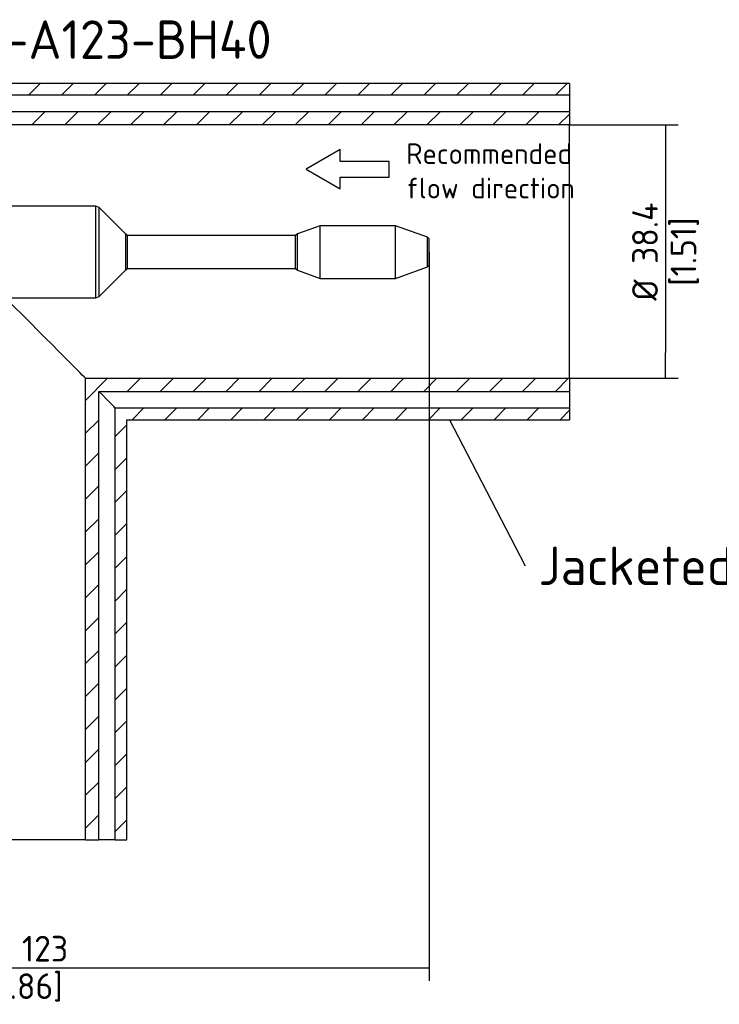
# Paper-space layout 'Invenitec-A4' of a CAD drawing. Header units: millimetres. Extents: x -56 to 244, y -36 to 254.
# Tile 4 of 5: x 46 to 142, y 94 to 228. Entities that reach past the tile are written whole.
import ezdxf
from ezdxf import colors
from ezdxf.entities.mleader import LeaderData, LeaderLine
from ezdxf.math import Vec2, Vec3

# ---------------------------------------------------------------- set-up
doc = ezdxf.new("R2010")
doc.units = ezdxf.units.MM
for name, color, linetype in [('BH40-JACKETED-EL', 7, 'Continuous'), ('Default', 7, 'Continuous'), ('SRV-SLP-A123-BH4', 7, 'Continuous')]:
    doc.layers.add(name, color=color, linetype=linetype)
doc.styles.add('SEACAD_Solid_Edge_ISO', font='seiso.ttf')
doc.dimstyles.new('Rheonics_Publish', dxfattribs={"dimtxt": 3.5, "dimasz": 3.5, "dimexe": 1.75, "dimexo": 0, "dimgap": 0.875, "dimtad": 1, "dimdec": 0, "dimlfac": 1.111111, "dimdsep": 46, "dimtxsty": 'SEACAD_Solid_Edge_ISO', "dimblk1": '_SE_FILLED', "dimblk2": '_SE_FILLED', "dimsah": 1, "dimcen": 1.75, "dimazin": 0, "dimtfac": 0.5, "dimtdec": 3, "dimtmove": 0, "dimatfit": 3, "dimfxl": 1, "dimarcsym": 0})

# ---------------------------------------------------------------- blocks, each defined once
blk = doc.blocks.new('_SE_FILLED')
at = {"color": 0}
blk.add_line((0, 0), (-1, 0), dxfattribs=at)
blk.add_solid([(0, 0), (-1, -0.1665), (-1, 0.1665), (0, 0)], dxfattribs=at)
blk = doc.blocks.new('SE4')
at = {"layer": 'BH40-JACKETED-EL', "linetype": 'Continuous'}
h = blk.add_hatch(dxfattribs=at)
h.set_pattern_fill('LINE', angle=45, style=0)
edge = h.paths.add_edge_path()
edge.add_arc((47.81, 166.7), 0.18, 89.9894, 135.8697)
edge.add_line((47.68, 166.82), (47.68, 165.54))
edge.add_line((47.68, 165.54), (47.68, 165.31))
edge.add_spline(control_points=[(47.68, 165.31), (47.68, 165.31), (47.68, 165.31), (47.72, 165.28), (47.76, 165.26), (47.81, 165.26)], knot_values=[0, 0, 0, 0, 0.012514, 0.012514, 0.512514, 0.512514, 0.512514, 0.512514], degree=3, periodic=0)
edge.add_line((47.81, 165.26), (47.91, 165.26))
edge.add_line((47.91, 165.26), (49.26, 165.26))
edge.add_line((49.26, 165.26), (51.06, 165.26))
edge.add_line((51.06, 165.26), (53.35, 165.26))
edge.add_line((53.35, 165.26), (53.43, 165.26))
edge.add_line((53.43, 165.26), (55.24, 165.26))
edge.add_line((55.24, 165.26), (77.28, 165.26))
edge.add_line((77.28, 165.26), (177.8, 165.26))
edge.add_line((177.8, 165.26), (177.8, 167.06))
edge.add_line((177.8, 167.06), (73.2, 167.06))
edge.add_line((73.2, 167.06), (73.2, 169.31))
edge.add_line((73.2, 169.31), (177.8, 169.31))
edge.add_line((177.8, 169.31), (177.8, 170.91))
edge.add_line((177.8, 170.91), (71.57, 170.91))
edge.add_line((71.57, 170.91), (71.57, 166.43))
edge.add_line((71.57, 166.43), (57.72, 166.43))
edge.add_arc((57.72, 168.68), 2.25, 190, 270, ccw=False)
edge.add_line((55.5, 168.29), (55.24, 169.78))
edge.add_line((55.24, 169.78), (54.29, 175.16))
edge.add_line((54.29, 175.16), (53.64, 175.81))
edge.add_line((53.64, 175.81), (52.22, 177.23))
edge.add_line((52.22, 177.23), (43.4, 177.23))
edge.add_line((43.4, 177.23), (41.33, 175.16))
edge.add_line((41.33, 175.16), (41.33, 172.98))
edge.add_line((41.33, 172.98), (41.33, 172.97))
edge.add_line((41.33, 172.97), (42.71, 172.61))
edge.add_line((42.71, 172.61), (43.95, 172.27))
edge.add_line((43.95, 172.27), (44.79, 172.05))
edge.add_line((44.79, 172.05), (47.46, 171.33))
edge.add_line((47.46, 171.33), (47.63, 171.29))
edge.add_line((47.63, 171.29), (50.78, 171.29))
edge.add_line((50.78, 171.29), (50.78, 166.88))
edge.add_line((50.78, 166.88), (49.26, 166.88))
edge.add_line((49.26, 166.88), (47.92, 166.88))
edge.add_line((47.92, 166.88), (47.86, 166.88))
edge.add_line((47.86, 166.88), (47.81, 166.88))
h = blk.add_hatch(dxfattribs=at)
h.set_pattern_fill('LINE', angle=45, style=0)
edge = h.paths.add_edge_path()
edge.add_line((111.81, 130.7), (111.81, 130.7))
edge.add_line((111.81, 130.7), (111.81, 67.74))
edge.add_line((111.81, 67.74), (111.81, 67.71))
edge.add_line((111.81, 67.71), (113.61, 67.71))
edge.add_ellipse((94.53, 151.69), major_axis=(0, -8297.25), ratio=0.0022996, start_angle=12.799181, end_angle=39.935097)
edge.add_line((113.61, 128.9), (177.8, 128.9))
edge.add_line((177.8, 128.9), (177.8, 130.7))
edge.add_line((177.8, 130.7), (111.84, 130.7))
edge.add_line((111.84, 130.7), (111.81, 130.7))
h = blk.add_hatch(dxfattribs=at)
h.set_pattern_fill('LINE', angle=45, style=0)
edge = h.paths.add_edge_path()
edge.add_ellipse((94.53, 151.69), major_axis=(0, 9970.51), ratio=0.0022996, start_angle=195.269537, end_angle=220.718253)
edge.add_line((117.46, 125.05), (177.8, 125.05))
edge.add_line((177.8, 125.05), (177.8, 126.65))
edge.add_line((177.8, 126.65), (115.86, 126.65))
edge.add_line((115.86, 126.65), (115.86, 126.65))
edge.add_line((115.86, 126.65), (115.86, 67.71))
edge.add_line((115.86, 67.71), (117.46, 67.71))
at = {"layer": 'BH40-JACKETED-EL', "color": 7, "linetype": 'Continuous'}
for p, q in [((177.8, 170.91), (71.57, 170.91)), ((177.8, 170.91), (71.57, 170.91)), ((177.8, 170.91), (177.8, 169.31)), ((177.8, 169.31), (73.2, 169.31)), ((177.8, 169.31), (177.8, 167.06)), ((177.8, 167.06), (73.2, 167.06)), ((177.8, 167.06), (73.2, 167.06)), ((177.8, 167.06), (177.8, 165.26)), ((177.8, 165.26), (47.81, 165.26)), ((177.8, 130.7), (177.8, 165.26)), ((111.81, 130.7), (177.8, 130.7)), ((177.8, 130.7), (177.8, 128.9)), ((113.61, 128.9), (177.8, 128.9)), ((113.61, 67.71), (113.61, 128.9)), ((113.61, 128.9), (177.8, 128.9)), ((177.8, 128.9), (177.8, 126.65)), ((115.86, 126.65), (177.8, 126.65)), ((177.8, 126.65), (177.8, 125.05)), ((117.46, 125.05), (177.8, 125.05)), ((117.46, 67.71), (117.46, 125.05)), ((117.46, 125.05), (177.8, 125.05)), ((111.81, 67.71), (113.61, 67.71)), ((115.86, 67.71), (117.46, 67.71))]:
    blk.add_line(p, q, dxfattribs=at)
for centre, major_axis, ratio, start_param, end_param in [((94.53, 147.98), (-17.28, 17.28), 0.00115, 3.140443, 4.337474), ((94.53, 151.69), (0, -7514.49), 0.0023, 1.55962, 1.568003), ((94.53, 151.69), (0, -8297.25), 0.0023, 1.560674, 1.56805), ((94.53, 147.98), (-21.33, 21.33), 0.00115, 3.140443, 3.603895), ((94.53, 151.69), (0, 9275.7), 0.0023, 4.703335, 4.709689), ((94.53, 151.69), (0, 9970.51), 0.0023, 4.703966, 4.709717), ((94.53, 67.71), (17.28, 0), 0.0023, 0.011176, 3.130417), ((94.53, 67.71), (21.33, 0), 0.0023, 0.009054, 0.463452), ((94.53, 67.71), (19.08, 0), 0.0023, -0.010122, 0), ((94.53, 67.71), (22.93, 0), 0.0023, -0.008423, 0)]:
    blk.add_ellipse(centre, major_axis=major_axis, ratio=ratio, start_param=start_param, end_param=end_param, dxfattribs=at)
at = {"layer": 'SRV-SLP-A123-BH4', "color": 7, "linetype": 'Continuous'}
for p, q in [((113.21, 154.18), (93.91, 154.18)), ((113.21, 141.67), (113.21, 154.18)), ((113.66, 154), (113.21, 154.18)), ((113.66, 141.85), (113.66, 154)), ((117.31, 150.35), (113.66, 154)), ((143.8, 151.52), (140.71, 150.4)), ((143.8, 144.32), (143.8, 151.52)), ((154.09, 151.52), (143.8, 151.52)), ((154.09, 144.32), (154.09, 151.52)), ((158.42, 149.95), (154.09, 151.52)), ((117.31, 145.49), (117.31, 150.35)), ((117.52, 150.18), (117.31, 150.35)), ((117.52, 145.66), (117.52, 150.18)), ((140.44, 150.18), (117.52, 150.18)), ((140.71, 150.4), (140.44, 150.18)), ((140.44, 145.66), (140.44, 150.18)), ((140.71, 145.45), (140.71, 150.4)), ((158.42, 145.9), (158.42, 149.95)), ((158.65, 149.72), (158.42, 149.95)), ((158.65, 146.12), (158.65, 149.72)), ((158.69, 149.68), (158.65, 149.72)), ((158.69, 146.16), (158.69, 149.68)), ((113.66, 141.85), (117.31, 145.49)), ((117.31, 145.49), (117.52, 145.66)), ((117.52, 145.66), (140.44, 145.66)), ((140.44, 145.66), (140.71, 145.45)), ((140.71, 145.45), (143.8, 144.32)), ((154.09, 144.32), (158.42, 145.9)), ((158.42, 145.9), (158.65, 146.13)), ((158.65, 146.13), (158.69, 146.16)), ((143.8, 144.32), (154.09, 144.32)), ((93.91, 141.67), (113.21, 141.67)), ((113.21, 141.67), (113.66, 141.85))]:
    blk.add_line(p, q, dxfattribs=at)
blk = doc.blocks.new('SG1')
at = {"layer": 'Default', "color": 7, "linetype": 'Continuous'}
for p, q in [((146.55, 161.91), (141.9, 159.22)), ((146.55, 160.3), (146.55, 161.91)), ((141.9, 159.22), (146.55, 156.54)), ((146.55, 156.54), (146.55, 158.15))]:
    blk.add_line(p, q, dxfattribs=at)
blk = doc.blocks.new('SE7')
blk.add_blockref('SG1', (0, 0))
blk = doc.blocks.new('DMBLK14')
at = {"layer": 'Default', "color": 0, "linetype": 'Continuous', "lineweight": -2, "transparency": 16777216}
for p, q in [((-8.89, 196.7), (-8.89, 97.26)), ((102.11, 196.7), (102.11, 97.26)), ((98.61, 99.01), (-5.39, 99.01))]:
    blk.add_line(p, q, dxfattribs=at)
at = {"layer": 'Defpoints', "color": 0, "linetype": 'Continuous', "transparency": 16777216}
for p in [(-8.89, 196.7), (102.11, 196.7), (-8.89, 99.01)]:
    blk.add_point(p, dxfattribs=at)
at = {"layer": 'Default', "color": 0, "linetype": 'Continuous', "lineweight": -2, "transparency": 16777216, "xscale": 3.5, "yscale": 3.5, "zscale": 3.5}
for p, rotation in [((-8.89, 99.01), 180.0000001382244), ((102.11, 99.01), 1.382244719e-07)]:
    blk.add_blockref('_SE_FILLED', p, dxfattribs=dict(at, rotation=rotation))
at = {"layer": 'Default', "color": 0, "linetype": 'Continuous', "transparency": 16777216, "char_height": 3.5, "attachment_point": 5, "rotation": 0, "style": 'SEACAD_Solid_Edge_ISO'}
for s, insert in [('\\A1;A: 123', (46.61, 101.65)), ('[4.86]', (46.61, 96.36))]:
    blk.add_mtext(s, dxfattribs=dict(at, insert=insert))
blk = doc.blocks.new('DMBLK15')
at = {"layer": 'Default', "color": 0, "linetype": 'Continuous', "lineweight": -2, "transparency": 16777216}
for p, q in [((121.23, 214.04), (136.07, 214.04)), ((134.32, 210.54), (134.32, 182.98)), ((121.23, 179.48), (136.07, 179.48))]:
    blk.add_line(p, q, dxfattribs=at)
at = {"layer": 'Defpoints', "color": 0, "linetype": 'Continuous', "transparency": 16777216}
for p in [(121.23, 214.04), (121.23, 179.48), (134.32, 179.48)]:
    blk.add_point(p, dxfattribs=at)
at = {"layer": 'Default', "color": 0, "linetype": 'Continuous', "lineweight": -2, "transparency": 16777216, "xscale": 3.5, "yscale": 3.5, "zscale": 3.5}
for p, rotation in [((134.32, 214.04), 90), ((134.32, 179.48), 270)]:
    blk.add_blockref('_SE_FILLED', p, dxfattribs=dict(at, rotation=rotation))
at = {"layer": 'Default', "color": 0, "linetype": 'Continuous', "transparency": 16777216, "char_height": 3.5, "attachment_point": 5, "rotation": 90, "style": 'SEACAD_Solid_Edge_ISO'}
for s, insert in [('\\A1;%%C 38.4', (131.53, 196.76)), ('[1.51]', (136.95, 196.76))]:
    blk.add_mtext(s, dxfattribs=dict(at, insert=insert))

psp = doc.layouts.new('Invenitec-A4')

# ---------------------------------------------------------------- linework, layer by layer
at = {"layer": 'Default', "color": 7, "linetype": 'Continuous'}
for p, q in [((96.646, 209.078), (89.978, 209.078)), ((96.646, 206.929), (96.646, 209.078)), ((89.978, 206.929), (96.646, 206.929))]:
    psp.add_line(p, q, dxfattribs=at)

# ---------------------------------------------------------------- block references
psp.add_blockref('SE7', (-56.574, 48.78))
at = {"layer": 'Default'}
psp.add_blockref('SE4', (-56.574, 48.78), dxfattribs=at)

# ---------------------------------------------------------------- texts
at = {"layer": 'Default', "insert": (98.972, 211.539), "char_height": 2.82222, "width": 25.14348, "attachment_point": 1}
psp.add_mtext('{\\fSolid Edge ANSI|b0||i0||c0|p34;\\C7;\\H2.822222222;\\W1.;Recommended \\P}{\\fSolid Edge ANSI|b0||i0||c0|p34;\\C7;\\H2.822222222;\\W1.;flow direction}', dxfattribs=at)

# ---------------------------------------------------------------- dimensions: what is measured, and where the dimension line sits
at = {"layer": 'Default', "color": 7, "linetype": 'Continuous'}
for base, p1, p2, angle, text, override, picture, middle in [((134.323, 179.477), (121.231, 214.037), (121.231, 179.477), 270, '\\A1;%%C <>', {"dimdec": 1, "dimpost": '\\X'}, 'DMBLK15', (134.323, 196.757)), ((-8.893, 99.011), (102.113, 196.703), (-8.893, 196.703), 180, '\\A1;A: <>', {"dimpost": '\\X'}, 'DMBLK14', (46.61, 99.011))]:
    dim = psp.add_linear_dim(base=base, p1=p1, p2=p2, angle=angle, text=text, dimstyle='Rheonics_Publish', override=override, dxfattribs=at)
    dim.commit()
    dim.dimension.update_dxf_attribs({"geometry": picture, "text_midpoint": middle, "dimtype": 161})

# ---------------------------------------------------------------- leaders
ml = psp.add_multileader_mtext('Standard', dxfattribs=at)
ml.set_content('{\\pxsm0.9;\\fSolid Edge ISO|b0||i0||c0|p34;\\W1.;SRV-SLP-A123-BH40\\P}', color=7)
ml.set_leader_properties()
ml.build(insert=Vec2(0, 0))
ml.multileader.update_dxf_attribs({"dogleg_length": 0, "arrow_head_size": 5.25})
ctx = ml.context
ctx.base_point, ctx.char_height, ctx.arrow_head_size, ctx.landing_gap_size, ctx.plane_origin = Vec3(14.512, 225.662), 5.25, 5.25, 1.837, Vec3(-56.574, 48.78)
notes = []
notes.append((ctx, [(0, (1, 1, 0), (14.512, 225.662), (1, 0), 0, [(0, [(1.44, 205.253)], 0, [])])]))
ctx.mtext.insert = Vec3(16.349, 228.313)
ml = psp.add_multileader_mtext('Standard', dxfattribs=at)
ml.set_content('{\\pxsm0.9;\\fSolid Edge ISO|b0||i0||c0|p34;\\W1.;Jacketed Elbow\\P}', color=7)
ml.set_leader_properties()
ml.set_arrow_properties(name='_SE_FILLED')
ml.build(insert=Vec2(0, 0))
ml.multileader.update_dxf_attribs({"dogleg_length": 0, "arrow_head_size": 5.25})
ctx = ml.context
ctx.base_point, ctx.char_height, ctx.arrow_head_size, ctx.landing_gap_size, ctx.plane_origin = Vec3(115.165, 153.875), 5.25, 5.25, 1.837, Vec3(-56.574, 48.78)
notes.append((ctx, [(0, (1, 1, 0), (115.165, 153.875), (1, 0), 0, [(0, [(104.863, 173.83)], 0, [])])]))
ctx.mtext.insert = Vec3(117.003, 156.516)
for ctx, leaders in notes:
    for number, flags, end, landing, length, lines in leaders:
        leader = LeaderData()
        leader.index, (leader.has_last_leader_line, leader.has_dogleg_vector, leader.attachment_direction) = number, flags
        leader.last_leader_point, leader.dogleg_vector, leader.dogleg_length = Vec3(end), Vec3(landing), length
        for number, points, colour, breaks in lines:
            line = LeaderLine()
            line.index, line.vertices, line.color, line.breaks = number, Vec3.list(points), colors.encode_raw_color(colour), breaks
            leader.lines.append(line)
        ctx.leaders.append(leader)

doc.saveas('drawing.dxf')
